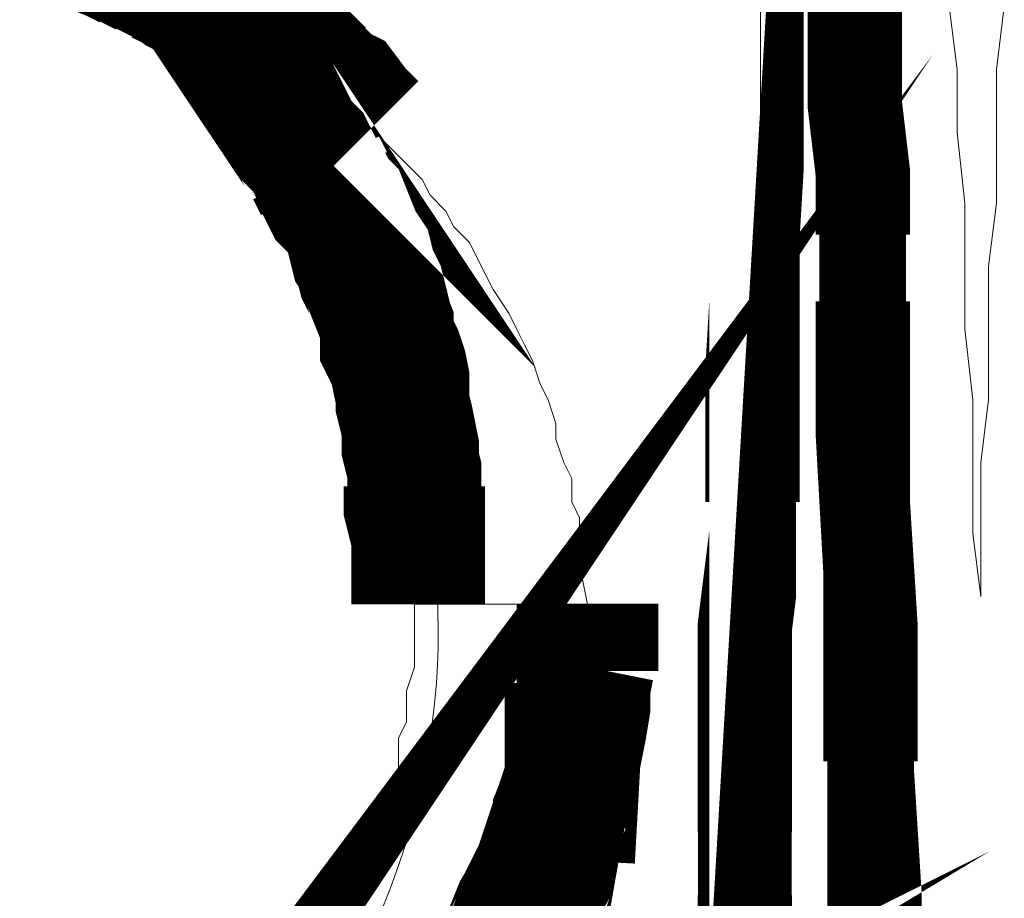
# Model space of a CAD drawing. Header units: millimetres. Extents: x -9409 to -3369, y -15007 to -6597.
# Tile 56 of 132: x -4396 to -4342, y -14564 to -14517. Entities that reach past the tile are written whole.
import ezdxf

# ---------------------------------------------------------------- set-up
doc = ezdxf.new("R2010")
doc.units = ezdxf.units.MM
doc.layers.add('PDF_A-TABELKA', color=7, linetype='Continuous')
doc.layers.add('SQ_TAB TEKST', color=8, linetype='Continuous', lineweight=0)

# ---------------------------------------------------------------- blocks, each defined once
blk = doc.blocks.new('tabelka')
at = {"layer": 'PDF_A-TABELKA', "lineweight": 0}
for points, format in [([(25691.16541965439, -27723.79363875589, 5.115070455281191, 5.115070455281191, 0), (25691.16541965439, -27720.38359178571, 5.075571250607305, 5.075571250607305, 0), (25691.16541965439, -27716.97354481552, 5.115070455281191, 5.115070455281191, 0), (25691.16541965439, -27713.13724197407, 5.115070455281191, 5.115070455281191, 0), (25691.16541965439, -27709.72719500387, 5.115070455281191, 5.115070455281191, 0), (25691.16541965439, -27705.8908921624, 5.115070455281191, 5.115070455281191, 0), (25691.59167552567, -27702.48084519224, 4.688814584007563, 4.688814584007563, 0), (25691.59167552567, -27699.07079822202, 5.115070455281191, 5.115070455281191, 0), (25691.59167552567, -27695.23449538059, 5.115070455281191, 5.115070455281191, 0), (25691.59167552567, -27691.82444841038, 5.115070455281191, 5.115070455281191, 0), (25691.59167552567, -27688.20127350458, 4.688814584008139, 4.688814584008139, 0), (25691.80480346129, -27684.57809859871, 5.115070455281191, 5.115070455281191, 0), (25691.80480346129, -27681.16805162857, 0, 0, 0), (25692.01793139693, -27677.54487672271, 0, 0, 0), (25692.01793139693, -27673.92170181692, 0, 0, 0), (25692.01793139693, -27670.5116548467, 0, 0, 0), (25692.01793139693, -27666.67535200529, 0, 0, 0)], "xyseb"), ([(25697.13300185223, -27666.67535200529, 5.115070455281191, 5.115070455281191, 0), (25697.13300185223, -27670.5116548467, 5.115070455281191, 5.115070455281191, 0), (25697.13300185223, -27673.92170181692, 5.115070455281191, 5.115070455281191, 0), (25697.13300185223, -27677.54487672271, 5.115070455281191, 5.115070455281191, 0), (25697.55925772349, -27681.16805162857, 5.115070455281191, 5.115070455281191, 0), (25697.55925772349, -27684.57809859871, 4.688814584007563, 4.688814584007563, 0), (25697.55925772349, -27688.20127350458, 5.115070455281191, 5.115070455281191, 0), (25697.55925772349, -27691.82444841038, 5.115070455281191, 5.115070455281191, 0), (25697.55925772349, -27695.23449538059, 5.115070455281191, 5.115070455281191, 0), (25697.77238565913, -27699.07079822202, 4.688814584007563, 4.688814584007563, 0), (25697.77238565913, -27702.48084519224, 5.115070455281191, 5.115070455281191, 0), (25697.98551359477, -27705.8908921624, 5.115070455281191, 5.115070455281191, 0), (25697.98551359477, -27709.72719500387, 5.115070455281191, 5.115070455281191, 0), (25697.98551359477, -27713.13724197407, 4.688814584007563, 4.688814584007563, 0), (25697.98551359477, -27716.97354481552, 5.115070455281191, 5.115070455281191, 0), (25698.19864153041, -27720.38359178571, 5.115070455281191, 5.115070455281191, 0), (25698.19864153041, -27723.79363875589, 5.115070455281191, 5.115070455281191, 0)], "xyseb"), ([(25655.99931027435, -27668.80663136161, 7.625096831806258, 7.625096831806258, 0), (25657.06494995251, -27669.23288723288, 7.625096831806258, 7.625096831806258, 0), (25657.91746169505, -27669.65914310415, 7.535210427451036, 7.535210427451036, 0), (25658.76997343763, -27670.08539897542, 7.434469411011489, 7.434469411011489, 0), (25659.62248518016, -27670.5116548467, 7.535210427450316, 7.535210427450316, 0), (25660.47499692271, -27670.93791071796, 7.5352104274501, 7.5352104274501, 0), (25661.32750866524, -27671.5772945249, 7.243841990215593, 7.243841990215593, 0), (25662.18002040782, -27672.00355039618, 7.836618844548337, 7.836618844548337, 0), (25663.03253215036, -27672.42980626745, 7.535210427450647, 7.535210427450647, 0), (25663.8850438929, -27672.85606213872, 7.53521042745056, 7.53521042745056, 0), (25664.73755563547, -27673.49544594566, 7.434469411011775, 7.434469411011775, 0), (25665.59006737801, -27674.13482975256, 7.243841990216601, 7.243841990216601, 0), (25666.22945118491, -27674.77421355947, 7.4344694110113, 7.4344694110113, 0), (25667.08196292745, -27675.20046943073, 7.625096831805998, 7.625096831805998, 0), (25667.93447466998, -27676.05298117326, 7.548460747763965, 7.548460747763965, 0), (25668.57385847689, -27676.69236498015, 7.434469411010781, 7.434469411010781, 0), (25669.42637021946, -27677.11862085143, 7.246349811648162, 7.246349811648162, 0), (25670.06575402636, -27677.97113259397, 7.246349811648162, 7.246349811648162, 0), (25670.9182657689, -27678.82364433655, 0, 0, 0), (25671.55764957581, -27679.46302814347, 0, 0, 0), (25672.1970333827, -27680.31553988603, 0, 0, 0), (25672.83641718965, -27680.95492369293, 0, 0, 0), (25673.68892893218, -27681.80743543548, 0, 0, 0), (25674.11518480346, -27682.65994717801, 0, 0, 0), (25674.96769654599, -27683.2993309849, 0, 0, 0), (25675.3939524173, -27684.15184272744, 0, 0, 0), (25676.0333362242, -27685.00435447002, 0, 0, 0), (25676.67272003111, -27685.85686621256, 0, 0, 0), (25677.312103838, -27686.92250589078, 0, 0, 0), (25677.73835970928, -27687.77501763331, 0, 0, 0), (25678.16461558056, -27688.84065731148, 0, 0, 0), (25678.80399938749, -27689.69316905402, 0, 0, 0), (25679.23025525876, -27690.54568079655, 0, 0, 0), (25679.65651113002, -27691.61132047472, 0, 0, 0), (25680.08276700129, -27692.67696015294, 0, 0, 0), (25680.29589493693, -27693.52947189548, 0, 0, 0), (25680.7221508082, -27694.59511157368, 0, 0, 0), (25681.14840667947, -27695.87387918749, 0, 0, 0), (25681.57466255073, -27696.72639093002, 0, 0, 0), (25681.57466255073, -27697.79203060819, 0, 0, 0), (25682.000918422, -27698.85767028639, 0, 0, 0), (25682.000918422, -27700.13643790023, 0, 0, 0), (25682.21404635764, -27701.20207757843, 0, 0, 0), (25682.42717429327, -27702.48084519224, 0, 0, 0), (25678.80399938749, -27703.75961280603, 0, 0, 0)], "xyseb"), ([(25673.47580099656, -27704.61212454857, 7.246349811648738, 7.246349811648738, 0), (25673.47580099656, -27703.75961280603, 7.246349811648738, 7.246349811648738, 0), (25673.47580099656, -27702.9071010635, 7.246349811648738, 7.246349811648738, 0), (25673.47580099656, -27701.84146138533, 7.246349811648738, 7.246349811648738, 0), (25673.47580099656, -27700.9889496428, 7.246349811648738, 7.246349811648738, 0), (25673.47580099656, -27700.13643790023, 7.672605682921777, 7.672605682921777, 0), (25673.26267306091, -27699.28392615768, 7.672605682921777, 7.672605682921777, 0), (25673.26267306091, -27698.21828647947, 7.246349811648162, 7.246349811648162, 0), (25673.26267306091, -27697.36577473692, 7.246349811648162, 7.246349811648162, 0), (25673.04954512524, -27696.51326299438, 7.434469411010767, 7.434469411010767, 0), (25673.04954512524, -27695.66075125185, 7.246349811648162, 7.246349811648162, 0), (25672.83641718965, -27694.59511157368, 7.243841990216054, 7.243841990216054, 0), (25672.62328925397, -27693.74259983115, 7.233802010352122, 7.233802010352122, 0), (25672.62328925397, -27692.89008808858, 7.43446941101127, 7.43446941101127, 0), (25672.41016131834, -27691.82444841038, 7.434469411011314, 7.434469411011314, 0), (25672.1970333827, -27691.18506460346, 7.434469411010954, 7.434469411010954, 0), (25671.77077751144, -27690.33255286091, 7.233802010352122, 7.233802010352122, 0), (25671.77077751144, -27689.48004111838, 7.243841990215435, 7.243841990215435, 0), (25671.34452164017, -27688.41440144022, 7.535210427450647, 7.535210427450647, 0), (25671.13139370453, -27687.56188969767, 7.535210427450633, 7.535210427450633, 0), (25670.70513783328, -27686.70937795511, 7.53521042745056, 7.53521042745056, 0), (25670.49200989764, -27685.85686621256, 7.535210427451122, 7.535210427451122, 0), (25670.06575402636, -27685.21748240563, 7.243841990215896, 7.243841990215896, 0), (25669.85262609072, -27684.36497066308, 7.233802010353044, 7.233802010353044, 0), (25669.42637021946, -27683.2993309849, 7.434469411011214, 7.434469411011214, 0), (25668.78698641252, -27682.65994717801, 7.434469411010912, 7.434469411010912, 0), (25668.36073054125, -27681.80743543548, 7.625096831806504, 7.625096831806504, 0), (25667.93447466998, -27680.95492369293, 7.246349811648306, 7.246349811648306, 0), (25667.50821879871, -27680.1024119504, 7.243841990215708, 7.243841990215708, 0), (25666.86883499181, -27679.46302814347, 7.246349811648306, 7.246349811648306, 0), (25666.44257912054, -27678.61051640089, 7.672605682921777, 7.672605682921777, 0), (25666.01632324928, -27677.97113259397, 0, 0, 0), (25665.1638115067, -27677.11862085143, 0, 0, 0), (25664.73755563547, -27676.47923704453, 0, 0, 0), (25664.09817182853, -27675.626725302, 0, 0, 0), (25663.24566008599, -27674.98734149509, 0, 0, 0), (25662.81940421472, -27674.34795768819, 0, 0, 0), (25662.18002040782, -27673.7085738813, 0, 0, 0), (25661.32750866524, -27672.85606213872, 0, 0, 0), (25660.68812485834, -27672.42980626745, 0, 0, 0), (25659.8356131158, -27671.79042246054, 0, 0, 0), (25659.19622930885, -27671.15103865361, 0, 0, 0), (25658.34371756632, -27670.5116548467, 0, 0, 0), (25657.49120582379, -27670.08539897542, 0, 0, 0), (25656.85182201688, -27669.44601516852, 0, 0, 0), (25655.99931027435, -27669.01975929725, 0, 0, 0)], "xyseb"), ([(25657.49120582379, -27672.21667833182), (25658.34371756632, -27673.06919007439), (25659.19622930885, -27673.49544594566), (25660.04874105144, -27673.92170181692), (25660.90125279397, -27674.77421355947), (25661.75376453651, -27675.626725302), (25662.18002040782, -27676.05298117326), (25663.03253215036, -27676.90549291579), (25663.88504389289, -27677.75800465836), (25664.31129976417, -27678.18426052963), (25665.1638115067, -27679.03677227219), (25665.59006737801, -27679.88928401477), (25666.44257912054, -27680.74179575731), (25666.86883499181, -27681.59430749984), (25667.29509086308, -27682.44681924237), (25668.14760260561, -27683.2993309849), (25668.57385847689, -27684.15184272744), (25669.00011434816, -27685.00435447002), (25669.42637021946, -27685.85686621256), (25669.85262609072, -27686.70937795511), (25670.70513783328, -27687.56188969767), (25671.13139370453, -27688.41440144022), (25671.55764957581, -27689.69316905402), (25671.55764957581, -27690.54568079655), (25671.98390544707, -27691.39819253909), (25672.41016131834, -27692.67696015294), (25672.83641718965, -27693.52947189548), (25672.83641718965, -27694.38198363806), (25673.26267306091, -27695.66075125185), (25673.68892893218, -27696.51326299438), (25673.68892893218, -27697.79203060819), (25674.11518480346, -27698.64454235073), (25674.11518480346, -27699.49705409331), (25674.11518480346, -27700.77582170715), (25674.11518480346, -27702.05458932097), (25674.54144067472, -27702.9071010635), (25674.54144067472, -27704.1858686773), (25674.54144067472, -27705.03838041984, -0.4172873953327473), (25636.6046681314, -27744.68017644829, -0.4142135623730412)], "xyb"), ([(25662.39314834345, -27733.1712679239, 7.672605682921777, 7.672605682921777, 0), (25663.03253215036, -27732.31875618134, 0, 0, 0), (25663.45878802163, -27731.67937237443, 0, 0, 0)], "xyseb"), ([(25684.34532571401, -27718.46544036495, 7.683254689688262, 7.683254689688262, 0), (25680.7221508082, -27717.82605655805, 7.625096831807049, 7.625096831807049, 0), (25680.29589493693, -27719.10482417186, 7.625096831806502, 7.625096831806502, 0), (25679.86963906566, -27719.95733591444, 7.434469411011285, 7.434469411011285, 0), (25679.23025525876, -27721.02297559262, 7.535210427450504, 7.535210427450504, 0), (25678.80399938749, -27722.08861527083, 7.233802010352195, 7.233802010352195, 0), (25678.37774351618, -27722.94112701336, 7.05321456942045, 7.05321456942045, 0), (25677.95148764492, -27724.00676669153, 7.535210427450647, 7.535210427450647, 0), (25677.312103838, -27724.85927843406, 7.535210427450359, 7.535210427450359, 0)], "xyseb"), ([(25663.24566008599, -27738.49946631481, 7.246349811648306, 7.246349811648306, 0), (25662.18002040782, -27739.13885012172, 0, 0, 0), (25661.32750866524, -27739.56510599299, 0, 0, 0)], "xyseb")]:
    blk.add_lwpolyline(points, format=format, dxfattribs=at)
for points in [[(25697.13300185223, -27670.5116548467), (25697.13300185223, -27673.92170181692), (25697.13300185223, -27677.33174878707), (25697.55925772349, -27681.16805162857), (25697.55925772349, -27684.57809859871), (25697.55925772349, -27687.98814556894), (25697.55925772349, -27691.82444841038), (25697.55925772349, -27695.23449538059), (25697.98551359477, -27699.07079822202), (25697.98551359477, -27702.48084519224), (25697.98551359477, -27705.8908921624), (25697.98551359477, -27709.72719500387), (25697.98551359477, -27713.13724197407), (25697.98551359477, -27716.97354481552), (25698.41176946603, -27720.38359178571), (25698.41176946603, -27723.79363875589)], [(25691.16541965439, -27723.79363875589), (25691.16541965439, -27720.38359178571), (25691.16541965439, -27716.97354481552), (25691.16541965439, -27713.13724197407), (25691.16541965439, -27709.72719500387), (25691.16541965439, -27705.8908921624), (25691.59167552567, -27702.48084519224), (25691.59167552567, -27699.07079822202), (25691.59167552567, -27695.23449538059), (25691.59167552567, -27691.82444841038), (25691.59167552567, -27687.98814556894), (25692.01793139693, -27684.57809859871), (25692.01793139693, -27681.16805162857), (25692.01793139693, -27677.33174878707), (25692.01793139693, -27673.92170181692), (25692.01793139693, -27670.5116548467)], [(25705.23186340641, -27672.21667833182), (25704.80560753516, -27675.626725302), (25704.80560753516, -27679.03677227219), (25704.80560753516, -27682.87307511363), (25704.37935166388, -27686.28312208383), (25704.37935166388, -27689.69316905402), (25704.37935166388, -27693.52947189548), (25703.95309579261, -27696.93951886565), (25703.95309579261, -27700.77582170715), (25703.95309579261, -27704.1858686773), (25703.52683992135, -27700.77582170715), (25703.52683992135, -27696.93951886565), (25703.52683992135, -27693.52947189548), (25703.10058405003, -27689.69316905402), (25703.10058405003, -27686.28312208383), (25703.10058405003, -27682.87307511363), (25702.67432817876, -27679.03677227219), (25702.67432817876, -27675.626725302), (25702.24807230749, -27672.21667833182)], [(25705.23186340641, -27672.21667833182), (25704.80560753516, -27675.626725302), (25704.80560753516, -27679.03677227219), (25704.80560753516, -27682.87307511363), (25704.37935166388, -27686.28312208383), (25704.37935166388, -27689.69316905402), (25704.37935166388, -27693.52947189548), (25703.95309579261, -27696.93951886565), (25703.95309579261, -27700.77582170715), (25703.95309579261, -27704.1858686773), (25703.52683992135, -27700.77582170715), (25703.52683992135, -27696.93951886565), (25703.52683992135, -27693.52947189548), (25703.10058405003, -27689.69316905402), (25703.10058405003, -27686.28312208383), (25703.10058405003, -27682.87307511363), (25702.67432817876, -27679.03677227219), (25702.67432817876, -27675.626725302), (25702.24807230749, -27672.21667833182)], [(25663.03253215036, -27672.64293420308), (25663.88504389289, -27673.06919007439), (25664.73755563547, -27673.49544594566), (25665.59006737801, -27673.92170181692), (25666.44257912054, -27674.77421355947), (25667.29509086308, -27675.20046943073), (25667.72134673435, -27676.05298117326), (25668.57385847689, -27676.47923704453), (25669.42637021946, -27677.33174878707), (25670.27888196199, -27678.18426052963), (25670.70513783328, -27678.61051640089), (25671.55764957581, -27679.46302814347), (25672.41016131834, -27680.31553988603), (25672.83641718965, -27680.74179575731), (25673.68892893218, -27681.59430749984), (25674.11518480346, -27682.44681924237), (25674.96769654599, -27683.2993309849), (25675.3939524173, -27684.15184272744), (25676.24646415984, -27685.00435447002), (25676.67272003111, -27685.85686621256), (25677.09897590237, -27686.70937795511), (25677.52523177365, -27687.56188969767), (25678.37774351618, -27688.84065731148), (25678.80399938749, -27689.69316905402), (25679.23025525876, -27690.54568079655), (25679.65651113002, -27691.39819253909), (25680.08276700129, -27692.67696015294), (25680.50902287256, -27693.52947189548), (25680.93527874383, -27694.80823950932), (25680.93527874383, -27695.66075125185), (25681.3615346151, -27696.93951886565), (25681.78779048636, -27697.79203060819), (25681.78779048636, -27699.07079822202), (25682.21404635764, -27699.92330996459), (25682.21404635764, -27701.20207757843), (25682.21404635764, -27702.48084519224), (25682.64030222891, -27704.61212454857), (25682.21404635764, -27704.61212454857), (25682.64030222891, -27704.61212454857), (25677.95148764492, -27704.61212454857), (25673.26267306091, -27704.61212454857), (25673.26267306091, -27703.75961280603), (25673.68892893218, -27702.9071010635), (25673.68892893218, -27702.05458932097), (25673.26267306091, -27700.77582170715), (25673.26267306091, -27699.92330996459), (25673.26267306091, -27699.07079822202), (25673.26267306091, -27698.21828647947), (25673.26267306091, -27697.36577473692), (25673.26267306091, -27696.51326299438), (25672.83641718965, -27695.66075125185), (25672.83641718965, -27694.80823950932), (25672.83641718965, -27693.95572776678), (25672.41016131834, -27692.67696015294), (25672.41016131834, -27691.82444841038), (25671.98390544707, -27690.97193666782), (25671.98390544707, -27690.11942492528), (25671.55764957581, -27689.26691318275), (25671.55764957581, -27688.41440144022), (25671.13139370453, -27687.56188969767), (25670.70513783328, -27686.70937795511), (25670.27888196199, -27685.85686621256), (25670.27888196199, -27685.00435447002), (25669.85262609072, -27684.15184272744), (25669.42637021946, -27683.2993309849), (25669.00011434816, -27682.44681924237), (25668.57385847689, -27681.59430749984), (25668.14760260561, -27681.16805162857), (25667.29509086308, -27680.31553988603), (25666.86883499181, -27679.46302814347), (25666.44257912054, -27678.61051640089), (25666.01632324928, -27677.75800465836), (25665.1638115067, -27677.33174878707), (25664.73755563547, -27676.47923704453), (25663.88504389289, -27675.626725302), (25663.45878802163, -27675.20046943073), (25662.60627627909, -27674.34795768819), (25662.18002040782, -27673.49544594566), (25661.32750866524, -27673.06919007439), (25660.47499692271, -27672.21667833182)], [(25669.85262609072, -27720.80984765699), (25670.27888196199, -27719.95733591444), (25670.27888196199, -27719.53108004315), (25670.70513783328, -27718.67856830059), (25671.13139370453, -27717.82605655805), (25671.13139370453, -27716.97354481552), (25671.55764957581, -27716.12103307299), (25671.98390544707, -27715.26852133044), (25671.98390544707, -27714.41600958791), (25672.41016131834, -27713.56349784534), (25672.41016131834, -27712.71098610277), (25672.41016131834, -27711.85847436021), (25672.83641718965, -27711.00596261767), (25672.83641718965, -27710.15345087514), (25672.83641718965, -27709.3009391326), (25673.26267306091, -27708.02217151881), (25673.26267306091, -27707.16965977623), (25673.26267306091, -27706.31714803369), (25673.26267306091, -27705.46463629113), (25673.26267306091, -27704.61212454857), (25677.95148764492, -27704.61212454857), (25682.64030222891, -27704.61212454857), (25682.64030222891, -27705.8908921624), (25682.64030222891, -27706.74340390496), (25682.64030222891, -27708.02217151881), (25682.64030222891, -27709.3009391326), (25682.21404635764, -27710.15345087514), (25682.21404635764, -27711.43221848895), (25682.21404635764, -27712.71098610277), (25681.78779048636, -27713.56349784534), (25681.78779048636, -27714.84226545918), (25681.3615346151, -27715.69477720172), (25680.93527874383, -27716.97354481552), (25680.50902287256, -27717.82605655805), (25680.08276700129, -27719.10482417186), (25679.65651113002, -27719.95733591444), (25679.23025525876, -27720.80984765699)], [(25678.80399938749, -27704.61212454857), (25686.47660507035, -27704.61212454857), (25678.80399938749, -27704.61212454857)]]:
    blk.add_lwpolyline(points, dxfattribs=at)
for points, const_width in [([(25682.64030222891, -27704.61212454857), (25682.64030222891, -27705.8908921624), (25682.64030222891, -27706.95653184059), (25682.64030222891, -27708.23529945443)], 7.672605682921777), ([(25682.64030222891, -27708.02217151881), (25682.42717429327, -27709.08781119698), (25682.42717429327, -27710.15345087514), (25682.21404635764, -27711.43221848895), (25682.000918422, -27712.49785816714), (25678.16461558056, -27712.49785816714)], 7.246349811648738), ([(25685.41096539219, -27715.05539339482), (25681.57466255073, -27714.84226545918), (25681.14840667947, -27715.90790513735), (25681.14840667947, -27716.76041687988)], 7.246349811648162), ([(25685.41096539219, -27734.02377966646), (25685.83722126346, -27731.4662444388), (25684.34532571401, -27730.61373269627), (25682.85343016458, -27729.97434888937), (25681.3615346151, -27729.12183714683), (25679.86963906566, -27728.48245333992), (25678.59087145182, -27727.62994159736), (25677.09897590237, -27726.77742985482), (25675.60708035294, -27726.13804604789), (25674.11518480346, -27725.28553430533), (25672.62328925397, -27724.64615049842), (25671.13139370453, -27723.79363875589), (25671.55764957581, -27721.23610352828)], 4.728884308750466)]:
    blk.add_lwpolyline(points, dxfattribs=dict(at, const_width=const_width))
at = {"layer": 'PDF_A-TABELKA', "lineweight": 25}
blk.add_lwpolyline([(25674.54144067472, -27705.03838041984), (25674.54144067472, -27705.03838041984)], dxfattribs=at)

msp = doc.modelspace()

# ---------------------------------------------------------------- block references
at = {"layer": 'SQ_TAB TEKST', "lineweight": 35}
msp.add_blockref('tabelka', (-30047.41033688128, 13156.3260967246), dxfattribs=at)

doc.saveas('drawing.dxf')
